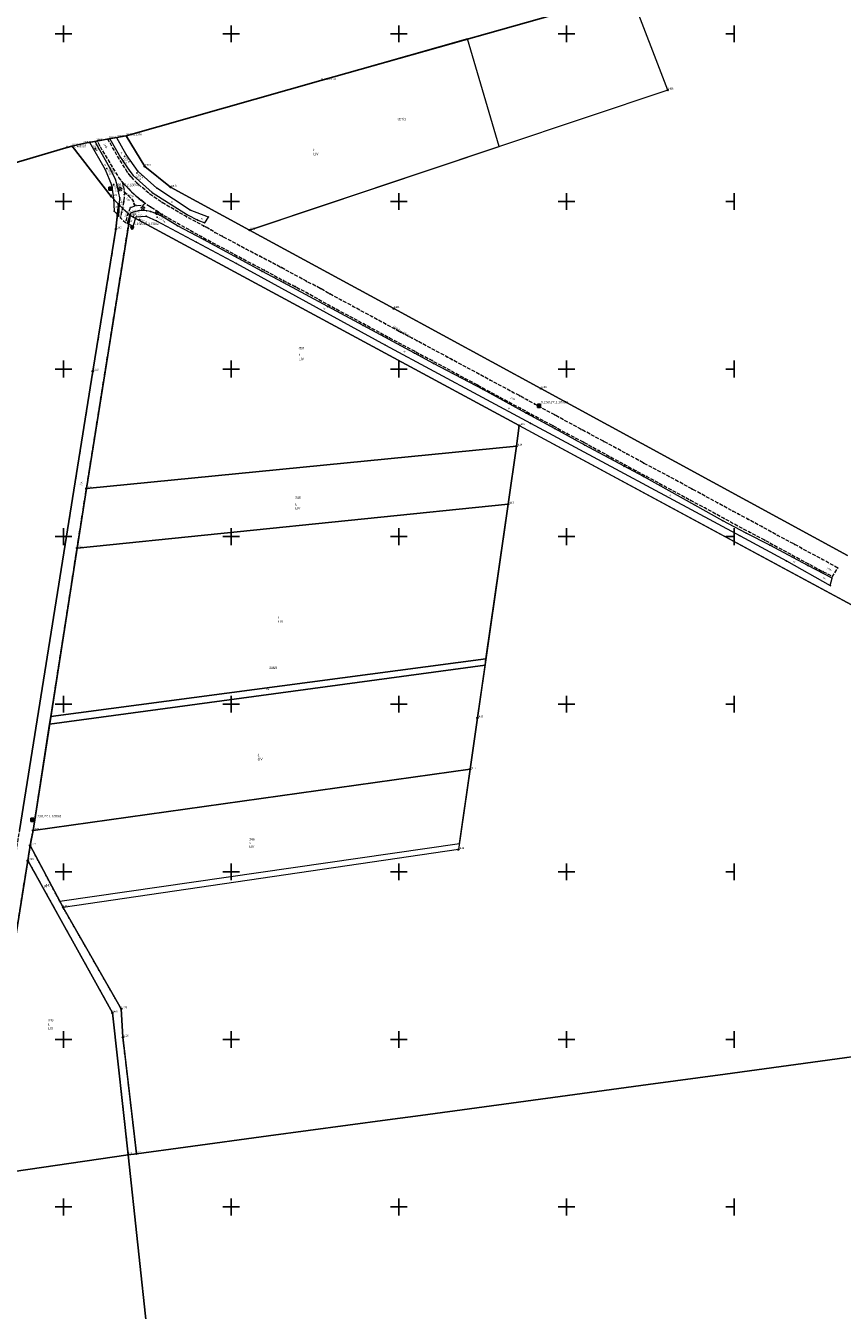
# Model space of a CAD drawing. Header units: metres. Extents: x 5548743 to 5556416, y 5707500 to 5714000.
# Tile 56 of 244: x 5550777 to 5551265, y 5712838 to 5713605. Entities that reach past the tile are written whole.
import ezdxf
from ezdxf.enums import TextEntityAlignment as Align

# ---------------------------------------------------------------- set-up
doc = ezdxf.new("R2010")
doc.units = ezdxf.units.M
for name, pattern in [('0.75_0.75', [1.5, 0.75, -0.75]), ('2.25_0.75', [3, 2.25, -0.75]), ('219-1000', [0])]:
    doc.linetypes.add(name, pattern=pattern)
doc.layers.get('0').update_dxf_attribs({"color": 2, "lineweight": 5})
doc.styles.get("Standard").update_dxf_attribs({"font": 'Working1250', "width": 0.75})

# ---------------------------------------------------------------- blocks, each defined once
blk = doc.blocks.new('202')
at = {"color": 0, "linetype": 'Continuous', "lineweight": 0}
blk.add_circle((0, 0), 0.4, dxfattribs=at)
blk = doc.blocks.new('203')
at = {"linetype": 'Continuous', "lineweight": 0}
h = blk.add_hatch(color=0, dxfattribs=at)
edge = h.paths.add_edge_path()
edge.add_arc((0, 0), 0.09, 0, 360)
blk = doc.blocks.new('PW01')
at = {"linetype": 'Continuous', "lineweight": 13}
h = blk.add_hatch(color=0, dxfattribs=at)
edge = h.paths.add_edge_path()
edge.add_arc((0, 0), 0.18, 0, 360)
blk = doc.blocks.new('OP021')
at = {"linetype": 'Continuous', "lineweight": 13}
h = blk.add_hatch(color=0, dxfattribs=at)
edge = h.paths.add_edge_path()
edge.add_arc((0, 0), 0.1, 0, 360)
at = {"color": 0, "linetype": 'Continuous', "lineweight": -3}
for centre, start, end in [((-0.476, 0.154), 110.388, 213.756), ((0, 0.5), 38.316, 141.684), ((0.476, 0.154), 326.244, 69.612), ((-0.294, -0.404), 182.272, 285.64), ((0.294, -0.404), 254.36, 357.728), ((0.294, -0.404), 254.36, 357.728)]:
    blk.add_arc(centre, 0.5, start, end, dxfattribs=at)
blk = doc.blocks.new('PIKIETAW1891')
at = {"color": 0}
blk.add_circle((0, 0), 0.09, dxfattribs=at)
blk = doc.blocks.new('OSSP')
at = {"color": 0}
for p, q in [((-0.939, 0.938), (-0.939, -0.938)), ((-0.939, 0.938), (-0.939, -0.938)), ((0.936, 0.938), (-0.939, 0.938)), ((0.936, 0.938), (-0.939, 0.938)), ((0.45, 0), (-0.45, 0)), ((0.45, 0), (-0.45, 0)), ((0, -0.45), (0, 0.45)), ((0, -0.45), (0, 0.45)), ((0.936, -0.938), (0.936, 0.938)), ((0.936, -0.938), (0.936, 0.938)), ((-0.939, -0.938), (0.936, -0.938)), ((-0.939, -0.938), (0.936, -0.938))]:
    blk.add_line(p, q, dxfattribs=at)
blk = doc.blocks.new('OSSH')
at = {"color": 0}
for p, q in [((0, -1.081), (-0.936, 0.543)), ((0.939, 0.543), (-0.936, 0.543)), ((-0.375, 0), (0.375, 0)), ((0.939, 0.543), (0, -1.081)), ((0, -0.375), (0, 0.375))]:
    blk.add_line(p, q, dxfattribs=at)
blk = doc.blocks.new('RAMKA1000K')
at = {"color": 0}
for p, q in [((0, 495), (0, 500)), ((0, 500), (5, 500)), ((95, 500), (105, 500)), ((100, 495), (100, 500)), ((195, 500), (205, 500)), ((200, 495), (200, 500)), ((295, 500), (305, 500)), ((300, 495), (300, 500)), ((395, 500), (405, 500)), ((400, 495), (400, 500)), ((495, 500), (505, 500)), ((500, 495), (500, 500)), ((595, 500), (605, 500)), ((600, 495), (600, 500)), ((695, 500), (705, 500)), ((700, 495), (700, 500)), ((795, 500), (800, 500)), ((800, 495), (800, 500)), ((0, 395), (0, 405)), ((0, 400), (5, 400)), ((95, 400), (105, 400)), ((100, 395), (100, 405)), ((195, 400), (205, 400)), ((200, 395), (200, 405)), ((295, 400), (305, 400)), ((300, 395), (300, 405)), ((395, 400), (405, 400)), ((400, 395), (400, 405)), ((495, 400), (505, 400)), ((500, 395), (500, 405)), ((595, 400), (605, 400)), ((600, 395), (600, 405)), ((695, 400), (705, 400)), ((700, 395), (700, 405)), ((795, 400), (800, 400)), ((800, 395), (800, 405)), ((0, 295), (0, 305)), ((0, 300), (5, 300)), ((95, 300), (105, 300)), ((100, 295), (100, 305)), ((195, 300), (205, 300)), ((200, 295), (200, 305)), ((295, 300), (305, 300)), ((300, 295), (300, 305)), ((395, 300), (405, 300)), ((400, 295), (400, 305)), ((495, 300), (505, 300)), ((500, 295), (500, 305)), ((595, 300), (605, 300)), ((600, 295), (600, 305)), ((695, 300), (705, 300)), ((700, 295), (700, 305)), ((795, 300), (800, 300)), ((800, 295), (800, 305)), ((0, 195), (0, 205)), ((0, 200), (5, 200)), ((95, 200), (105, 200)), ((100, 195), (100, 205)), ((195, 200), (205, 200)), ((200, 195), (200, 205)), ((295, 200), (305, 200)), ((300, 195), (300, 205)), ((395, 200), (405, 200)), ((400, 195), (400, 205)), ((495, 200), (505, 200)), ((500, 195), (500, 205)), ((595, 200), (605, 200)), ((600, 195), (600, 205)), ((695, 200), (705, 200)), ((700, 195), (700, 205)), ((795, 200), (800, 200)), ((800, 195), (800, 205)), ((0, 95), (0, 105)), ((0, 100), (5, 100)), ((95, 100), (105, 100)), ((100, 95), (100, 105)), ((195, 100), (205, 100)), ((200, 95), (200, 105)), ((295, 100), (305, 100)), ((300, 95), (300, 105)), ((395, 100), (405, 100)), ((400, 95), (400, 105)), ((495, 100), (505, 100)), ((500, 95), (500, 105)), ((595, 100), (605, 100)), ((600, 95), (600, 105)), ((695, 100), (705, 100)), ((700, 95), (700, 105)), ((795, 100), (800, 100)), ((800, 95), (800, 105)), ((0, 0), (0, 5)), ((0, 0), (5, 0)), ((95, 0), (105, 0)), ((100, 0), (100, 5)), ((195, 0), (205, 0)), ((200, 0), (200, 5)), ((295, 0), (305, 0)), ((300, 0), (300, 5)), ((395, 0), (405, 0)), ((400, 0), (400, 5)), ((495, 0), (505, 0)), ((500, 0), (500, 5)), ((595, 0), (605, 0)), ((600, 0), (600, 5)), ((695, 0), (705, 0)), ((700, 0), (700, 5)), ((795, 0), (800, 0)), ((800, 0), (800, 5))]:
    blk.add_line(p, q, dxfattribs=at)

msp = doc.modelspace()

# ---------------------------------------------------------------- linework, layer by layer
at = {"layer": '216-obręb ewidencyjny', "color": 7, "linetype": 'CONTINUOUS', "lineweight": 25, "flags": 128}
for points in [[(5551138.18, 5713624.57), (5550953.43, 5713572.09), (5550837.42, 5713539.13), (5550831.79, 5713538.15), (5550827, 5713537.31), (5550819.61, 5713536.03), (5550811.7, 5713534.65), (5550805.17, 5713533.05), (5550801.33, 5713531.92), (5550651.91, 5713487.91), (5550647.89, 5713486.72), (5550620.7, 5713478.71), (5550575.94, 5713462.63), (5550490.62, 5713433.34), (5550353.49, 5713387.23), (5550350.14, 5713386.1), (5550327.12, 5713378.31), (5550320, 5713375.89), (5550289.38, 5713365.52), (5550189.54, 5713331.58), (5550181.44, 5713328.82), (5550180.04, 5713328.4), (5550129.56, 5713356.99)], [(5550702, 5712604.88), (5550752.53, 5712918.62), (5550838.54, 5712931.16), (5550843.51, 5712931.8), (5550872.72, 5712935.75), (5550922.17, 5712942.42), (5550993.22, 5712952.02), (5551012.9, 5712954.68), (5551105.03, 5712967.17), (5551148.83, 5712973.12), (5551194.71, 5712979.34), (5551251.46, 5712987.04), (5551286.22, 5712991.75)], [(5551286.22, 5712991.75), (5551251.46, 5712987.04), (5551194.71, 5712979.34), (5551148.83, 5712973.12), (5551105.03, 5712967.17), (5551012.9, 5712954.68), (5550993.22, 5712952.02), (5550922.17, 5712942.42), (5550872.72, 5712935.75), (5550843.51, 5712931.8), (5550838.54, 5712931.16), (5550752.53, 5712918.62), (5550702, 5712604.88)]]:
    msp.add_lwpolyline(points, dxfattribs=at)
at = {"layer": '217-kontur klasyfikacyjny', "color": 3, "linetype": 'CONTINUOUS', "lineweight": 18, "flags": 128}
for points in [[(5551040.97, 5713596.96), (5550953.43, 5713572.09)], [(5551059.89, 5713532.77), (5551040.97, 5713596.96)], [(5550953.43, 5713572.09), (5550837.42, 5713539.13)], [(5550837.42, 5713539.13), (5550848.41, 5713520.94)], [(5550801.33, 5713531.92), (5550651.91, 5713487.91)], [(5550805.17, 5713533.05), (5550801.33, 5713531.92)], [(5550828.38, 5713502.96), (5550805.17, 5713533.05)], [(5550910.91, 5713482.89), (5551059.89, 5713532.77)], [(5550848.41, 5713520.94), (5550863.86, 5713508.45)], [(5550863.86, 5713508.45), (5550910.91, 5713482.89)], [(5550832.78, 5713498.45), (5550828.38, 5713502.96)], [(5550831.18, 5713483.48), (5550832.78, 5713498.45)], [(5550839.63, 5713491.56), (5550813.6, 5713328.62)], [(5551071.86, 5713366.23), (5550839.63, 5713491.56)], [(5550817.43, 5713398.7), (5550831.18, 5713483.48)], [(5550773.6, 5713124.74), (5550817.43, 5713398.7)], [(5551070.18, 5713353.94), (5551071.86, 5713366.23)], [(5550813.6, 5713328.62), (5551070.18, 5713353.94)], [(5551070.18, 5713353.94), (5550813.6, 5713328.62)], [(5551065.22, 5713319.31), (5551070.18, 5713353.94)], [(5550813.6, 5713328.62), (5550808.03, 5713293.19)], [(5550808.03, 5713293.19), (5551065.22, 5713319.31)], [(5551065.22, 5713319.31), (5550808.03, 5713293.19)], [(5551051.96, 5713227.01), (5551065.22, 5713319.31)], [(5550808.03, 5713293.19), (5550792.4, 5713192.68)], [(5550792.4, 5713192.68), (5551051.96, 5713227.01)], [(5551051.42, 5713223.22), (5550791.68, 5713188.05)], [(5551046.9, 5713191.82), (5551051.42, 5713223.22)], [(5550791.68, 5713188.05), (5550781.82, 5713124.67)], [(5551042.48, 5713161.16), (5551046.9, 5713191.82)], [(5551042.48, 5713161.16), (5550781.82, 5713124.67)], [(5550781.82, 5713124.67), (5551042.48, 5713161.16)], [(5551036.1, 5713116.85), (5551042.48, 5713161.16)], [(5550781.82, 5713124.67), (5550780.03, 5713115.78)], [(5550797.68, 5713082.53), (5551036.1, 5713116.85)], [(5550780.03, 5713115.78), (5550797.68, 5713082.53)], [(5550778.61, 5713106.71), (5550748.73, 5712919.08)], [(5550829.16, 5713015.78), (5550778.61, 5713106.71)], [(5550838.54, 5712931.16), (5550829.16, 5713015.78)], [(5550752.53, 5712918.62), (5550838.54, 5712931.16)], [(5550838.54, 5712931.16), (5550752.53, 5712918.62)], [(5550855.87, 5712769.97), (5550838.54, 5712931.16)]]:
    msp.add_lwpolyline(points, dxfattribs=at)
at = {"layer": '218-kontur użytku gruntowego', "color": 3, "linetype": 'CONTINUOUS', "lineweight": 18, "flags": 128}
for points in [[(5551040.97, 5713596.96), (5550953.43, 5713572.09)], [(5551059.89, 5713532.77), (5551040.97, 5713596.96)], [(5550953.43, 5713572.09), (5550837.42, 5713539.13)], [(5550831.79, 5713538.15), (5550827, 5713537.31)], [(5550837.42, 5713539.13), (5550831.79, 5713538.15)], [(5550837.42, 5713539.13), (5550848.41, 5713520.94)], [(5550848.41, 5713520.94), (5550837.42, 5713539.13)], [(5550801.33, 5713531.92), (5550651.91, 5713487.91)], [(5550805.17, 5713533.05), (5550801.33, 5713531.92)], [(5550811.7, 5713534.65), (5550805.17, 5713533.05)], [(5550828.38, 5713502.96), (5550805.17, 5713533.05)], [(5550805.17, 5713533.05), (5550828.38, 5713502.96)], [(5550819.61, 5713536.03), (5550811.7, 5713534.65)], [(5550827, 5713537.31), (5550819.61, 5713536.03)], [(5550910.91, 5713482.89), (5551059.89, 5713532.77)], [(5550848.41, 5713520.94), (5550863.86, 5713508.45)], [(5550863.86, 5713508.45), (5550848.41, 5713520.94)], [(5550863.86, 5713508.45), (5550910.91, 5713482.89)], [(5550910.91, 5713482.89), (5550863.86, 5713508.45)], [(5550832.78, 5713498.45), (5550828.38, 5713502.96)], [(5550828.38, 5713502.96), (5550832.78, 5713498.45)], [(5550831.18, 5713483.48), (5550832.78, 5713498.45)], [(5550832.78, 5713498.45), (5550831.18, 5713483.48)], [(5550839.63, 5713491.56), (5550832.78, 5713498.45)], [(5550832.78, 5713498.45), (5550839.63, 5713491.56)], [(5550839.63, 5713491.56), (5550813.6, 5713328.62)], [(5550813.6, 5713328.62), (5550839.63, 5713491.56)], [(5551071.86, 5713366.23), (5550839.63, 5713491.56)], [(5550839.63, 5713491.56), (5551071.86, 5713366.23)], [(5550817.43, 5713398.7), (5550831.18, 5713483.48)], [(5550831.18, 5713483.48), (5550817.43, 5713398.7)], [(5550996.96, 5713436.07), (5550910.91, 5713482.89)], [(5551084.76, 5713388.36), (5550996.96, 5713436.07)], [(5550773.6, 5713124.74), (5550817.43, 5713398.7)], [(5550817.43, 5713398.7), (5550773.6, 5713124.74)], [(5551267.6, 5713288.82), (5551084.76, 5713388.36)], [(5551070.18, 5713353.94), (5551071.86, 5713366.23)], [(5551071.86, 5713366.23), (5551272.63, 5713257.98)], [(5550813.6, 5713328.62), (5551070.18, 5713353.94)], [(5551070.18, 5713353.94), (5550813.6, 5713328.62)], [(5551065.22, 5713319.31), (5551070.18, 5713353.94)], [(5550813.6, 5713328.62), (5550808.03, 5713293.19)], [(5550808.03, 5713293.19), (5550813.6, 5713328.62)], [(5550808.03, 5713293.19), (5551065.22, 5713319.31)], [(5551065.22, 5713319.31), (5550808.03, 5713293.19)], [(5551051.96, 5713227.01), (5551065.22, 5713319.31)], [(5550808.03, 5713293.19), (5550792.4, 5713192.68)], [(5550792.4, 5713192.68), (5550808.03, 5713293.19)], [(5550792.4, 5713192.68), (5551051.96, 5713227.01)], [(5551051.96, 5713227.01), (5550792.4, 5713192.68)], [(5551051.42, 5713223.22), (5551051.96, 5713227.01)], [(5551051.42, 5713223.22), (5550791.68, 5713188.05)], [(5550791.68, 5713188.05), (5551051.42, 5713223.22)], [(5551046.9, 5713191.82), (5551051.42, 5713223.22)], [(5550791.68, 5713188.05), (5550781.82, 5713124.67)], [(5550781.82, 5713124.67), (5550791.68, 5713188.05)], [(5550792.4, 5713192.68), (5550791.68, 5713188.05)], [(5550791.68, 5713188.05), (5550792.4, 5713192.68)], [(5551042.48, 5713161.16), (5551046.9, 5713191.82)], [(5551042.48, 5713161.16), (5550781.82, 5713124.67)], [(5550781.82, 5713124.67), (5551042.48, 5713161.16)], [(5551036.1, 5713116.85), (5551042.48, 5713161.16)], [(5550781.82, 5713124.67), (5550780.03, 5713115.78)], [(5550780.03, 5713115.78), (5550781.82, 5713124.67)], [(5550797.68, 5713082.53), (5551036.1, 5713116.85)], [(5550780.03, 5713115.78), (5550778.61, 5713106.71)], [(5550778.61, 5713106.71), (5550780.03, 5713115.78)], [(5550797.68, 5713082.53), (5550780.03, 5713115.78)], [(5550780.03, 5713115.78), (5550797.68, 5713082.53)], [(5550778.61, 5713106.71), (5550748.73, 5712919.08)], [(5550748.73, 5712919.08), (5550778.61, 5713106.71)], [(5550778.61, 5713106.71), (5550829.16, 5713015.78)], [(5550829.16, 5713015.78), (5550778.61, 5713106.71)], [(5550799.74, 5713078.65), (5550797.68, 5713082.53)], [(5550834.39, 5713018.26), (5550799.74, 5713078.65)], [(5550835.36, 5713001.31), (5550834.39, 5713018.26)], [(5550829.16, 5713015.78), (5550838.54, 5712931.16)], [(5550838.54, 5712931.16), (5550829.16, 5713015.78)], [(5550835.95, 5712996.26), (5550835.36, 5713001.31)], [(5550836.49, 5712991.71), (5550835.95, 5712996.26)], [(5550843.51, 5712931.8), (5550836.49, 5712991.71)], [(5550752.53, 5712918.62), (5550838.54, 5712931.16)], [(5550838.54, 5712931.16), (5550752.53, 5712918.62)], [(5550838.54, 5712931.16), (5550843.51, 5712931.8)], [(5550855.87, 5712769.97), (5550838.54, 5712931.16)]]:
    msp.add_lwpolyline(points, dxfattribs=at)
at = {"layer": '219-działka ewidencyjna', "color": 7, "linetype": '219-1000', "lineweight": 18, "flags": 128}
for points in [[(5550953.43, 5713572.09), (5551138.18, 5713624.57)], [(5551160.4, 5713566.41), (5551138.18, 5713624.57)], [(5550837.42, 5713539.13), (5550953.43, 5713572.09)], [(5551160.4, 5713566.41), (5550910.91, 5713482.89)], [(5550827, 5713537.31), (5550831.79, 5713538.15)], [(5550837.42, 5713539.13), (5550831.79, 5713538.15)], [(5550848.41, 5713520.94), (5550837.42, 5713539.13)], [(5550651.91, 5713487.91), (5550801.33, 5713531.92)], [(5550805.17, 5713533.05), (5550801.33, 5713531.92)], [(5550805.17, 5713533.05), (5550811.7, 5713534.65)], [(5550828.38, 5713502.96), (5550805.17, 5713533.05)], [(5550811.7, 5713534.65), (5550819.61, 5713536.03)], [(5550819.61, 5713536.03), (5550827, 5713537.31)], [(5550848.41, 5713520.94), (5550863.86, 5713508.45)], [(5550863.86, 5713508.45), (5550910.91, 5713482.89)], [(5550828.38, 5713502.96), (5550832.78, 5713498.45)], [(5550832.78, 5713498.45), (5550831.18, 5713483.48)], [(5550832.78, 5713498.45), (5550839.63, 5713491.56)], [(5550839.63, 5713491.56), (5550813.6, 5713328.62)], [(5550839.63, 5713491.56), (5551071.86, 5713366.23)], [(5550831.18, 5713483.48), (5550817.43, 5713398.7)], [(5550910.91, 5713482.89), (5550996.96, 5713436.07)], [(5550996.96, 5713436.07), (5551084.76, 5713388.36)], [(5550817.43, 5713398.7), (5550773.6, 5713124.74)], [(5551084.76, 5713388.36), (5551267.6, 5713288.82)], [(5551071.86, 5713366.23), (5551070.18, 5713353.94)], [(5551071.86, 5713366.23), (5551279.71, 5713254.16)], [(5551070.18, 5713353.94), (5550813.6, 5713328.62)], [(5551070.18, 5713353.94), (5551065.22, 5713319.31)], [(5550813.6, 5713328.62), (5550808.03, 5713293.19)], [(5551065.22, 5713319.31), (5550808.03, 5713293.19)], [(5551065.22, 5713319.31), (5551046.9, 5713191.82)], [(5550808.03, 5713293.19), (5550781.82, 5713124.67)], [(5551046.9, 5713191.82), (5551042.48, 5713161.16)], [(5551042.48, 5713161.16), (5550781.82, 5713124.67)], [(5551042.48, 5713161.16), (5551035.58, 5713113.26)], [(5550781.82, 5713124.67), (5550780.03, 5713115.78)], [(5550780.03, 5713115.78), (5550778.61, 5713106.71)], [(5550780.03, 5713115.78), (5550799.74, 5713078.65)], [(5551035.58, 5713113.26), (5550799.74, 5713078.65)], [(5550778.61, 5713106.71), (5550748.73, 5712919.08)], [(5550778.61, 5713106.71), (5550829.16, 5713015.78)], [(5550799.74, 5713078.65), (5550834.39, 5713018.26)], [(5550834.39, 5713018.26), (5550835.36, 5713001.31)], [(5550829.16, 5713015.78), (5550838.54, 5712931.16)], [(5550835.36, 5713001.31), (5550843.51, 5712931.8)], [(5550838.54, 5712931.16), (5550752.53, 5712918.62)], [(5550843.51, 5712931.8), (5550838.54, 5712931.16)], [(5550838.54, 5712931.16), (5550855.87, 5712769.97)]]:
    msp.add_lwpolyline(points, dxfattribs=at)
at = {"layer": 'jezdnia', "color": 7, "linetype": '2.25_0.75', "lineweight": 18, "flags": 128}
for points in [[(5551261.85, 5713281.27), (5551252.75, 5713286.4), (5551240.37, 5713292.97), (5551236.09, 5713295.43), (5551226.11, 5713300.66), (5551216.53, 5713305.96), (5551208.15, 5713310.42), (5551202.48, 5713313.55), (5551199.24, 5713315.19), (5551190.11, 5713320.19), (5551175.03, 5713328.37), (5551161.2, 5713335.88), (5551146.09, 5713343.87), (5551136.08, 5713349.35), (5551122.17, 5713356.88), (5551108.65, 5713364.07), (5551093.23, 5713372.47), (5551081.08, 5713379.08), (5551076.11, 5713381.8), (5551072, 5713384.1), (5551068.06, 5713386.07), (5551054.51, 5713393.38), (5551031.34, 5713405.85), (5551028.65, 5713407.28), (5551010.96, 5713416.81), (5551007.91, 5713418.42), (5551000.98, 5713422), (5550992.14, 5713426.87), (5550983.86, 5713431.3), (5550972.65, 5713437.39), (5550965.46, 5713441.27), (5550958.76, 5713444.89), (5550953.21, 5713448.07), (5550944.86, 5713452.37), (5550929.78, 5713460.61), (5550917.05, 5713467.28), (5550908.88, 5713471.5), (5550894.76, 5713479.16), (5550890.28, 5713481.49), (5550887.88, 5713483.03), (5550884.76, 5713484.83), (5550883.51, 5713485.36), (5550873.23, 5713490.94), (5550858.8, 5713499.36), (5550851.42, 5713504.46), (5550844.09, 5713510.65), (5550840.23, 5713514.85), (5550839.39, 5713515.83), (5550837.99, 5713517.58), (5550833.08, 5713525.43), (5550826.38, 5713537.21), (5550826, 5713537.14), (5550821, 5713536.27), (5550820.12, 5713536.12), (5550821.4, 5713533.41), (5550828.73, 5713521.04), (5550833.05, 5713514.06), (5550833.9, 5713512.98), (5550834.97, 5713511.7), (5550838.89, 5713507.43), (5550843.23, 5713503.17), (5550848.58, 5713498.94), (5550852, 5713496.67), (5550858.88, 5713492.27), (5550868.72, 5713486.57), (5550882.39, 5713478.95), (5550913.37, 5713462.32), (5550919.8, 5713458.95), (5550931.22, 5713452.78), (5550938.31, 5713449.12), (5550945.39, 5713445.46), (5550958.35, 5713438.12), (5550979.52, 5713426.76), (5550994.4, 5713418.61), (5551009.52, 5713410.57), (5551019.98, 5713405), (5551047.06, 5713390.4), (5551072.72, 5713376.49), (5551092.05, 5713366.11), (5551100.59, 5713361.42), (5551110.33, 5713356.29), (5551119.48, 5713351.26), (5551134.86, 5713342.92), (5551141.52, 5713339.28), (5551147.98, 5713335.85), (5551174.07, 5713321.7), (5551182.74, 5713317.16), (5551193.94, 5713310.96), (5551209.08, 5713302.77), (5551218.33, 5713297.89), (5551244.72, 5713283.57), (5551253.09, 5713279.08), (5551258.82, 5713276.23)], [(5550834.97, 5713511.7), (5550835.72, 5713508.62), (5550836.23, 5713505.76), (5550838.79, 5713503.44), (5550841.51, 5713500.56), (5550842.22, 5713498.03), (5550843.42, 5713497.61), (5550847.54, 5713497.84), (5550848.58, 5713498.94), (5550843.23, 5713503.17), (5550838.89, 5713507.43)], [(5550836.23, 5713505.76), (5550836.26, 5713504.22), (5550835.91, 5713500.11), (5550834.53, 5713493.56), (5550833.91, 5713490.23), (5550836.99, 5713487.43), (5550838.41, 5713492.24), (5550839.82, 5713496.31), (5550843.42, 5713497.61), (5550842.22, 5713498.03), (5550841.51, 5713500.56), (5550838.79, 5713503.44)], [(5550839.63, 5713491.56), (5550832.78, 5713498.45), (5550831.18, 5713483.48), (5550817.43, 5713398.7), (5550773.6, 5713124.74), (5550772.73, 5713119.29), (5550771.26, 5713110.28), (5550770.64, 5713106.39), (5550764.1, 5713066.01), (5550763.66, 5713063.15), (5550751.55, 5712985.85), (5550750.98, 5712982.22), (5550737.16, 5712894.76), (5550736.19, 5712888.68), (5550726.38, 5712827.27), (5550725.6, 5712822.36), (5550709.94, 5712724.1), (5550695.59, 5712633.06), (5550701.53, 5712626.84), (5550748.73, 5712919.08), (5550778.61, 5713106.71), (5550780.03, 5713115.78), (5550781.82, 5713124.67), (5550791.68, 5713188.05), (5550792.4, 5713192.68), (5550808.03, 5713293.19), (5550813.6, 5713328.62)]]:
    msp.add_lwpolyline(points, close=True, dxfattribs=at)
at = {"layer": 'rów melioracyjny (poligon)', "color": 7, "linetype": '0.75_0.75', "lineweight": 18, "flags": 128}
msp.add_lwpolyline([(5550778.61, 5713106.71), (5550829.16, 5713015.78), (5550838.54, 5712931.16), (5550843.51, 5712931.8), (5550836.49, 5712991.71), (5550835.95, 5712996.26), (5550835.36, 5713001.31), (5550834.39, 5713018.26), (5550799.74, 5713078.65), (5550797.68, 5713082.53), (5550780.03, 5713115.78)], close=True, dxfattribs=at)
at = {"layer": 'rów przydrożny (poligon)', "color": 7, "linetype": 'CONTINUOUS', "lineweight": 18, "flags": 128}
for points in [[(5550827.52, 5713537.34), (5550834.02, 5713526.19), (5550838.97, 5713518.94), (5550841.6, 5713515.48), (5550852.91, 5713505.24), (5550873.89, 5713491.94), (5550879.99, 5713488.9), (5550884.2, 5713487.32), (5550886.36, 5713490.7), (5550875.45, 5713494.87), (5550855.7, 5713507.91), (5550844.51, 5713517.85), (5550837.36, 5713528.04), (5550831.78, 5713538.03)], [(5550815.42, 5713535.28), (5550824.83, 5713519.05), (5550828.54, 5713509.94), (5550829.74, 5713501.91), (5550830.16, 5713494.19), (5550832.92, 5713491.23), (5550833.59, 5713502.12), (5550831.8, 5713510.52), (5550830.96, 5713513.07), (5550827.57, 5713520.09), (5550820.54, 5713532.46), (5550818.87, 5713535.86)], [(5550857.39, 5713491.8), (5550851.82, 5713493.96), (5550849.59, 5713494.38), (5550845.1, 5713494.51), (5550839.99, 5713493.03), (5550837.91, 5713487.11), (5550841.46, 5713485.34), (5550843.39, 5713490.88), (5550849.23, 5713491.31), (5550855.43, 5713488.43), (5550879.28, 5713475.69), (5550903.13, 5713462.95), (5550992.12, 5713414.25), (5551078.49, 5713367.66), (5551203.55, 5713300.46), (5551231.19, 5713285.47), (5551257.4, 5713270.74), (5551258.6, 5713275.21), (5551244.08, 5713282.72), (5551221.35, 5713294.91), (5551207.2, 5713302.14), (5551193.27, 5713309.52), (5551176.67, 5713318.8), (5551145.92, 5713335.85), (5551134.37, 5713341.99), (5551110.92, 5713354.57), (5551105.29, 5713357.77), (5551093.3, 5713364.25), (5551075.97, 5713373.7), (5551050.28, 5713387.8), (5551020.68, 5713403.36), (5551009.39, 5713409.44), (5550978.65, 5713425.99), (5550957.55, 5713437.28), (5550931.04, 5713451.71), (5550918.34, 5713458.36), (5550883.54, 5713477.31), (5550867.94, 5713485.48)]]:
    msp.add_lwpolyline(points, close=True, dxfattribs=at)

# ---------------------------------------------------------------- block references
at = {"layer": '202-punkt graniczny', "color": 7, "linetype": 'CONTINUOUS', "lineweight": 18}
for p in [(5551160.4, 5713566.41), (5550848.41, 5713520.94), (5550863.86, 5713508.45), (5550828.38, 5713502.96), (5550832.78, 5713498.45), (5550839.63, 5713491.56), (5550831.18, 5713483.48), (5550910.91, 5713482.89), (5550996.96, 5713436.07), (5550817.43, 5713398.7), (5551084.76, 5713388.36), (5551071.86, 5713366.23), (5551070.18, 5713353.94), (5550813.6, 5713328.62), (5551065.22, 5713319.31), (5550808.03, 5713293.19), (5551046.9, 5713191.82), (5551042.48, 5713161.16), (5550781.82, 5713124.67), (5550780.03, 5713115.78), (5551035.58, 5713113.26), (5550778.61, 5713106.71), (5550799.74, 5713078.65), (5550834.39, 5713018.26), (5550829.16, 5713015.78), (5550835.36, 5713001.31), (5550838.54, 5712931.16), (5550843.51, 5712931.8)]:
    msp.add_blockref('202', p, dxfattribs=at)
at = {"layer": '203-punkt graniczny', "color": 7, "linetype": 'CONTINUOUS', "lineweight": 18}
for p in [(5550953.43, 5713572.09), (5550831.79, 5713538.15), (5550837.42, 5713539.13), (5550801.33, 5713531.92), (5550805.17, 5713533.05), (5550811.7, 5713534.65), (5550819.61, 5713536.03), (5550827, 5713537.31)]:
    msp.add_blockref('203', p, dxfattribs=at)
at = {"layer": 'drzewo liściaste', "color": 94, "linetype": 'CONTINUOUS', "lineweight": 18}
for p in [(5550833.72, 5713507.4), (5550847.31, 5713496.09), (5550855.81, 5713493.24)]:
    msp.add_blockref('OP021', p, dxfattribs=at)
at = {"layer": 'pikieta naturalna', "color": 7, "linetype": 'CONTINUOUS', "lineweight": 13}
for p in [(5550818.88, 5713531.47), (5550820.54, 5713532.46), (5550834.02, 5713526.19), (5550836.44, 5713526.9), (5550825.78, 5713519.71), (5550827.57, 5713520.09), (5550841.6, 5713515.48), (5550843.75, 5713516.94), (5550830.01, 5713509.97), (5550831.8, 5713510.52), (5550833.59, 5713502.12), (5550834.53, 5713493.56), (5550838.41, 5713492.24), (5550839.99, 5713493.03), (5550857.39, 5713491.8), (5550841.73, 5713491.23), (5550843.39, 5713490.88), (5550845.41, 5713489.33), (5550855.84, 5713490.6)]:
    msp.add_blockref('PW01', p, dxfattribs=at)
at = {"layer": 'Punkt roboczy BDOT GESUT K1', "color": 6, "linetype": 'CONTINUOUS', "lineweight": 18}
for p in [(5550831.78, 5713538.03), (5550815.42, 5713535.28), (5550818.87, 5713535.86), (5550818.88, 5713531.47), (5550820.12, 5713536.12), (5550820.54, 5713532.46), (5550820.54, 5713532.46), (5550821, 5713536.27), (5550821.4, 5713533.41), (5550826, 5713537.14), (5550826.38, 5713537.21), (5550827.52, 5713537.34), (5550833.08, 5713525.43), (5550834.02, 5713526.19), (5550834.02, 5713526.19), (5550836.44, 5713526.9), (5550837.36, 5713528.04), (5550824.83, 5713519.05), (5550825.78, 5713519.71), (5550827.57, 5713520.09), (5550827.57, 5713520.09), (5550828.73, 5713521.04), (5550837.99, 5713517.58), (5550838.97, 5713518.94), (5550839.39, 5713515.83), (5550841.6, 5713515.48), (5550841.6, 5713515.48), (5550843.75, 5713516.94), (5550844.51, 5713517.85), (5550828.54, 5713509.94), (5550830.01, 5713509.97), (5550830.96, 5713513.07), (5550831.8, 5713510.52), (5550831.8, 5713510.52), (5550833.05, 5713514.06), (5550833.72, 5713507.4), (5550833.9, 5713512.98), (5550834.97, 5713511.7), (5550834.97, 5713511.7), (5550835.72, 5713508.62), (5550838.89, 5713507.43), (5550838.89, 5713507.43), (5550840.23, 5713514.85), (5550844.09, 5713510.65), (5550855.7, 5713507.91), (5550829.74, 5713501.91), (5550833.59, 5713502.12), (5550833.59, 5713502.12), (5550835.91, 5713500.11), (5550836.23, 5713505.76), (5550836.23, 5713505.76), (5550836.26, 5713504.22), (5550838.79, 5713503.44), (5550838.79, 5713503.44), (5550841.51, 5713500.56), (5550841.51, 5713500.56), (5550843.23, 5713503.17), (5550843.23, 5713503.17), (5550851.42, 5713504.46), (5550852.91, 5713505.24), (5550830.16, 5713494.19), (5550832.78, 5713498.45), (5550834.53, 5713493.56), (5550834.53, 5713493.56), (5550838.41, 5713492.24), (5550838.41, 5713492.24), (5550839.82, 5713496.31), (5550839.99, 5713493.03), (5550839.99, 5713493.03), (5550842.22, 5713498.03), (5550842.22, 5713498.03), (5550843.42, 5713497.61), (5550843.42, 5713497.61), (5550845.1, 5713494.51), (5550847.31, 5713496.09), (5550847.54, 5713497.84), (5550848.58, 5713498.94), (5550848.58, 5713498.94), (5550849.59, 5713494.38), (5550851.82, 5713493.96), (5550852, 5713496.67), (5550855.81, 5713493.24), (5550858.8, 5713499.36), (5550858.88, 5713492.27), (5550873.89, 5713491.94), (5550875.45, 5713494.87), (5550832.92, 5713491.23), (5550833.91, 5713490.23), (5550836.99, 5713487.43), (5550837.91, 5713487.11), (5550839.63, 5713491.56), (5550841.46, 5713485.34), (5550841.73, 5713491.23), (5550843.39, 5713490.88), (5550843.39, 5713490.88), (5550845.41, 5713489.33), (5550849.23, 5713491.31), (5550855.43, 5713488.43), (5550855.84, 5713490.6), (5550857.39, 5713491.8), (5550857.39, 5713491.8), (5550867.94, 5713485.48), (5550868.72, 5713486.57), (5550873.23, 5713490.94), (5550879.99, 5713488.9), (5550883.51, 5713485.36), (5550884.2, 5713487.32), (5550884.76, 5713484.83), (5550886.36, 5713490.7), (5550831.18, 5713483.48), (5550882.39, 5713478.95), (5550883.54, 5713477.31), (5550887.88, 5713483.03), (5550890.28, 5713481.49), (5550894.76, 5713479.16), (5550879.28, 5713475.69), (5550908.88, 5713471.5), (5550903.13, 5713462.95), (5550913.37, 5713462.32), (5550917.05, 5713467.28), (5550918.34, 5713458.36), (5550919.8, 5713458.95), (5550929.78, 5713460.61), (5550931.04, 5713451.71), (5550931.22, 5713452.78), (5550938.31, 5713449.12), (5550944.86, 5713452.37), (5550953.21, 5713448.07), (5550945.39, 5713445.46), (5550958.76, 5713444.89), (5550965.46, 5713441.27), (5550957.55, 5713437.28), (5550958.35, 5713438.12), (5550972.65, 5713437.39), (5550983.86, 5713431.3), (5550978.65, 5713425.99), (5550979.52, 5713426.76), (5550992.14, 5713426.87), (5550994.4, 5713418.61), (5551000.98, 5713422), (5551007.91, 5713418.42), (5551010.96, 5713416.81), (5550992.12, 5713414.25), (5551009.39, 5713409.44), (5551009.52, 5713410.57), (5551019.98, 5713405), (5551020.68, 5713403.36), (5551028.65, 5713407.28), (5551031.34, 5713405.85), (5550817.43, 5713398.7), (5551054.51, 5713393.38), (5551047.06, 5713390.4), (5551050.28, 5713387.8), (5551068.06, 5713386.07), (5551072, 5713384.1), (5551076.11, 5713381.8), (5551081.08, 5713379.08), (5551072.72, 5713376.49), (5551075.97, 5713373.7), (5551093.23, 5713372.47), (5551078.49, 5713367.66), (5551092.05, 5713366.11), (5551093.3, 5713364.25), (5551108.65, 5713364.07), (5551100.59, 5713361.42), (5551105.29, 5713357.77), (5551110.33, 5713356.29), (5551110.92, 5713354.57), (5551122.17, 5713356.88), (5551119.48, 5713351.26), (5551136.08, 5713349.35), (5551134.37, 5713341.99), (5551134.86, 5713342.92), (5551141.52, 5713339.28), (5551146.09, 5713343.87), (5551145.92, 5713335.85), (5551147.98, 5713335.85), (5551161.2, 5713335.88), (5550813.6, 5713328.62), (5551175.03, 5713328.37), (5551174.07, 5713321.7), (5551176.67, 5713318.8), (5551182.74, 5713317.16), (5551190.11, 5713320.19), (5551193.27, 5713309.52), (5551193.94, 5713310.96), (5551199.24, 5713315.19), (5551202.48, 5713313.55), (5551208.15, 5713310.42), (5551203.55, 5713300.46), (5551207.2, 5713302.14), (5551209.08, 5713302.77), (5551216.53, 5713305.96), (5551226.11, 5713300.66), (5550808.03, 5713293.19), (5551218.33, 5713297.89), (5551221.35, 5713294.91), (5551236.09, 5713295.43), (5551240.37, 5713292.97), (5551231.19, 5713285.47), (5551252.75, 5713286.4), (5551244.08, 5713282.72), (5551244.72, 5713283.57), (5551253.09, 5713279.08), (5551261.85, 5713281.27), (5551257.4, 5713270.74), (5551258.6, 5713275.21), (5551258.82, 5713276.23), (5550791.68, 5713188.05), (5550792.4, 5713192.68), (5550781.82, 5713124.67), (5550780.03, 5713115.78), (5550780.03, 5713115.78), (5550778.61, 5713106.71), (5550778.61, 5713106.71), (5550797.68, 5713082.53), (5550799.74, 5713078.65), (5550834.39, 5713018.26), (5550829.16, 5713015.78), (5550835.36, 5713001.31), (5550835.95, 5712996.26), (5550836.49, 5712991.71), (5550838.54, 5712931.16), (5550843.51, 5712931.8)]:
    msp.add_blockref('PIKIETAW1891', p, dxfattribs=at)
at = {"layer": 'Szczegółowa osnowa geodezyjna pozioma', "color": 7, "linetype": 'CONTINUOUS', "lineweight": 13}
for p in [(5550827.99, 5713507.659), (5551083.583, 5713378.03), (5550781.304, 5713130.981)]:
    msp.add_blockref('OSSP', p, dxfattribs=at)
at = {"layer": 'Szczegółowa osnowa geodezyjna wysokościowa', "color": 7, "linetype": 'CONTINUOUS', "lineweight": 13}
msp.add_blockref('OSSH', (5550840.88, 5713484.44), dxfattribs=at)
at = {"layer": 'Wstawianie ramki sekcyjnej z opisem', "color": 7, "linetype": 'CONTINUOUS', "lineweight": 13}
for p in [(5550400, 5713500), (5550400, 5713500), (5550400, 5713000), (5550400, 5713000), (5550400, 5713000), (5550400, 5713000), (5550400, 5712500), (5550400, 5712500), (5550400, 5712500), (5550400, 5712500)]:
    msp.add_blockref('RAMKA1000K', p, dxfattribs=at)

# ---------------------------------------------------------------- texts
at = {"layer": '202-punkt graniczny-Atr103', "color": 7, "width": 0.9}
for s, p in [('1456', (5551160.4, 5713566.41)), ('1456', (5551160.4, 5713566.41)), ('1464', (5550848.41, 5713520.94)), ('1464', (5550848.41, 5713520.94)), ('1463', (5550863.86, 5713508.45)), ('1463', (5550863.86, 5713508.45)), ('1221', (5550828.38, 5713502.96)), ('1221', (5550828.38, 5713502.96)), ('1222', (5550832.78, 5713498.45)), ('1222', (5550832.78, 5713498.45)), ('1223', (5550839.63, 5713491.56)), ('1223', (5550839.63, 5713491.56)), ('1343', (5550831.18, 5713483.48)), ('1343', (5550831.18, 5713483.48)), ('1462', (5550910.91, 5713482.89)), ('1462', (5550910.91, 5713482.89)), ('1461', (5550996.96, 5713436.07)), ('1461', (5550996.96, 5713436.07)), ('1342', (5550817.43, 5713398.7)), ('1342', (5550817.43, 5713398.7)), ('1460', (5551084.76, 5713388.36)), ('1460', (5551084.76, 5713388.36)), ('1419', (5551071.86, 5713366.23)), ('1419', (5551071.86, 5713366.23)), ('1418', (5551070.18, 5713353.94)), ('1418', (5551070.18, 5713353.94)), ('1224', (5550813.6, 5713328.62)), ('1224', (5550813.6, 5713328.62)), ('1417', (5551065.22, 5713319.31)), ('1417', (5551065.22, 5713319.31)), ('1225', (5550808.03, 5713293.19)), ('1225', (5550808.03, 5713293.19)), ('1416', (5551046.9, 5713191.82)), ('1416', (5551046.9, 5713191.82)), ('1415', (5551042.48, 5713161.16)), ('1415', (5551042.48, 5713161.16)), ('1226', (5550781.82, 5713124.67)), ('1226', (5550781.82, 5713124.67)), ('1227', (5550780.03, 5713115.78)), ('1227', (5550780.03, 5713115.78)), ('1414', (5551035.58, 5713113.26)), ('1414', (5551035.58, 5713113.26)), ('1228', (5550778.61, 5713106.71)), ('1228', (5550778.61, 5713106.71)), ('1410', (5550799.74, 5713078.65)), ('1410', (5550799.74, 5713078.65)), ('1407', (5550829.16, 5713015.78)), ('1407', (5550829.16, 5713015.78)), ('1408', (5550834.39, 5713018.26)), ('1408', (5550834.39, 5713018.26)), ('1409', (5550835.36, 5713001.31)), ('1409', (5550835.36, 5713001.31)), ('241', (5550838.54, 5712931.16)), ('241', (5550838.54, 5712931.16)), ('242', (5550843.51, 5712931.8)), ('242', (5550843.51, 5712931.8))]:
    msp.add_text(s, height=1.125, dxfattribs=at).set_placement(p, align=Align.BOTTOM_LEFT)
at = {"layer": '203-punkt graniczny-Atr103', "color": 7, "width": 0.9}
for s, p in [('W.0810.1131', (5550953.43, 5713572.09)), ('W.0810.1131', (5550953.43, 5713572.09)), ('10930', (5550827, 5713537.31)), ('10930', (5550827, 5713537.31)), ('10985', (5550831.79, 5713538.15)), ('10985', (5550831.79, 5713538.15)), ('W.0810.1076', (5550837.42, 5713539.13)), ('W.0810.1076', (5550837.42, 5713539.13)), ('W.0810.2408338', (5550801.33, 5713531.92)), ('W.0810.2408338', (5550801.33, 5713531.92)), ('W.0810.925', (5550805.17, 5713533.05)), ('W.0810.925', (5550805.17, 5713533.05)), ('1645', (5550811.7, 5713534.65)), ('1645', (5550811.7, 5713534.65)), ('10931', (5550819.61, 5713536.03)), ('10931', (5550819.61, 5713536.03))]:
    msp.add_text(s, height=1.125, dxfattribs=at).set_placement(p, align=Align.BOTTOM_LEFT)
at = {"layer": '209-oznaczenie konturu klasyfikacyjnego', "color": 3, "linetype": 'CONTINUOUS', "lineweight": 18, "width": 0.79}
for p in [(5550949.08, 5713529.11), (5550940.38, 5713406.79), (5550938.24, 5713317.64), (5550927.94, 5713250.07), (5550915.76, 5713168.02), (5550910.78, 5713115.73), (5550790.76, 5713007.34)]:
    msp.add_text('ŁIV', height=1.5, dxfattribs=at).set_placement(p, align=Align.TOP_LEFT)
at = {"layer": '210-oznaczenie konturu użytku gruntowego', "color": 3, "linetype": 'CONTINUOUS', "lineweight": 18, "width": 0.79}
for s, p in [('Ł', (5550949.06, 5713530.01)), ('Ł', (5550940.36, 5713407.69)), ('Ł', (5550938.22, 5713318.54)), ('Ł', (5550927.92, 5713250.97)), ('W', (5550920.8, 5713208.51)), ('Ł', (5550915.74, 5713168.92)), ('Ł', (5550910.76, 5713116.63)), ('W', (5550788.24, 5713090.63)), ('Ł', (5550790.74, 5713008.24))]:
    msp.add_text(s, height=1.5, dxfattribs=at).set_placement(p)
at = {"layer": '211-numer działki ewidencyjnej', "color": 7, "linetype": 'CONTINUOUS', "lineweight": 18, "width": 0.79}
for s, p in [('357/1', (5550999.28, 5713548.34)), ('350', (5550940.26, 5713411.69)), ('349', (5550938.13, 5713322.54)), ('348/2', (5550922.55, 5713220.97)), ('346', (5550910.71, 5713118.67))]:
    msp.add_text(s, height=1.5, dxfattribs=at).set_placement(p)
for s, p in [('447', (5550789.17, 5713092.69)), ('343', (5550790.65, 5713012.24))]:
    msp.add_text(s, height=1.5, dxfattribs=at).set_placement(p, align=Align.TOP_LEFT)
at = {"layer": '994-Nazwa ulicy', "color": 7, "linetype": 'CONTINUOUS', "lineweight": 18, "oblique": 15, "width": 0.79}
msp.add_text('Wielkie Piece', height=1.5, rotation=329.8, dxfattribs=at).set_placement((5550996.39, 5713425.4), align=Align.MIDDLE_LEFT)
at = {"layer": 'jezdnia-Atr17', "color": 7, "width": 0.9}
for s, rotation, p in [('j.mb', 303.251, (5550825.05, 5713533.14)), ('j.gr', 314.766, (5550838.61, 5713501.28)), ('j.zw', 319.989, (5550840.79, 5713503.65)), ('j.mb', 328.19, (5551068.12, 5713382.33)), ('j.mb', 329.481, (5551256.85, 5713280.65))]:
    msp.add_text(s, height=1.125, rotation=rotation, dxfattribs=at).set_placement(p, align=Align.MIDDLE_CENTER)
msp.add_text('j.gr.', height=1.125, rotation=80.805, dxfattribs=at).set_placement((5550810.83, 5713330.6))
at = {"layer": 'pikieta naturalna-Atr2', "color": 7, "width": 0.9}
for s, rotation, p in [('126.8', 296.691, (5550817.29, 5713533.5)), ('127.8', 294.979, (5550818.65, 5713534.13)), ('127.8', 302.762, (5550834.85, 5713525.47)), ('126.6', 307.467, (5550836.44, 5713526.09)), ('127.0', 294.234, (5550825.99, 5713519.19)), ('128.0', 293.926, (5550828, 5713519.78)), ('127.9', 319.816, (5550842.71, 5713515.02)), ('126.9', 319.571, (5550844.02, 5713515.99)), ('126.5', 280.393, (5550830.24, 5713509.4)), ('127.8', 280.541, (5550832.19, 5713510.3)), ('127.7', 267.297, (5550833.59, 5713501.59)), ('128.0', 76.82, (5550835.39, 5713492.99)), ('128.0', 72.31, (5550837.41, 5713490.25)), ('128.1', 16.59, (5550839.99, 5713493.03)), ('127.0', 32.084, (5550842.05, 5713491.48)), ('128.1', 5.539, (5550843.39, 5713490.88)), ('128.1', 332.716, (5550857.61, 5713491.8)), ('127.9', 336.094, (5550845.58, 5713488.71)), ('127.1', 327.345, (5550856.41, 5713490.07))]:
    msp.add_text(s, height=1.125, rotation=rotation, dxfattribs=at).set_placement(p)
at = {"layer": 'rów przydrożny (poligon)-Atr17', "color": 7, "width": 0.9}
for rotation, p in [(297.76, (5550820.05, 5713530.42)), (291.848, (5550834.77, 5713528.71)), (287.394, (5550824.97, 5713521.62)), (325.419, (5550864.85, 5713499.6)), (269.999, (5550831.54, 5713496.54)), (75.509, (5550840.33, 5713488.45)), (331.985, (5550860.59, 5713487.8)), (333.475, (5550882.72, 5713489.84)), (329.353, (5550955.71, 5713436.05)), (328.736, (5551003.66, 5713410.39)), (328.351, (5551065.9, 5713376.54)), (330.425, (5551162.33, 5713324.58)), (331.731, (5551236.08, 5713284.91)), (332.886, (5551254.09, 5713275.26))]:
    msp.add_text('w.', height=1.125, rotation=rotation, dxfattribs=at).set_placement(p, align=Align.MIDDLE_CENTER)
at = {"layer": 'Szczegółowa osnowa geodezyjna pozioma-Atr103', "color": 7, "oblique": 15, "width": 0.9}
for s, p in [('5.158.27.1.10070', (5550828.99, 5713508.659)), ('5.158.27.1.10680', (5551084.583, 5713379.03)), ('5.158.27.1.10690', (5550782.304, 5713131.981))]:
    msp.add_text(s, height=1.5, dxfattribs=at).set_placement(p, align=Align.BOTTOM_LEFT)
at = {"layer": 'Szczegółowa osnowa geodezyjna wysokościowa-Atr103', "color": 7, "width": 0.9}
msp.add_text('5.158.27.2.5002', height=1.5, dxfattribs=at).set_placement((5550841.88, 5713485.44), align=Align.BOTTOM_LEFT)

doc.saveas('drawing.dxf')
